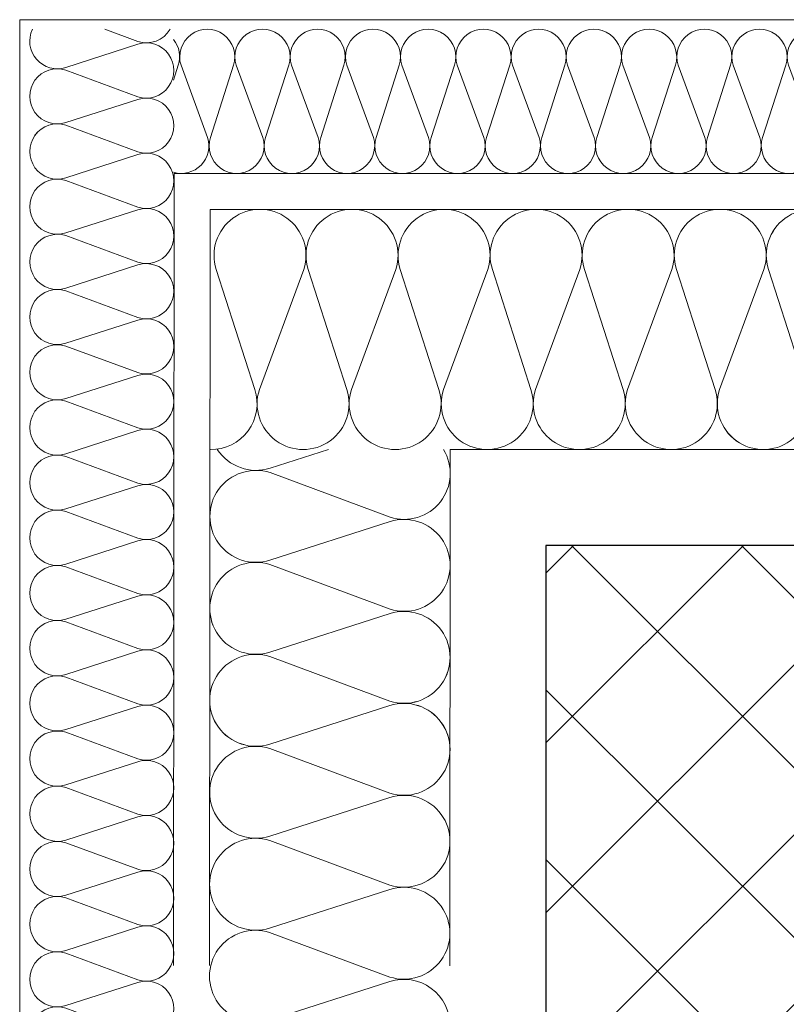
# Model space of a CAD drawing. Header units: metres. Extents: x -180 to 4, y -49 to 6.
# Tile 172 of 256: x -175.84 to -175.521, y -0.438 to -0.028. Entities that reach past the tile are written whole.
import ezdxf

# ---------------------------------------------------------------- set-up
doc = ezdxf.new("R2010")
doc.units = ezdxf.units.M
doc.header["$LTSCALE"] = 0.05
doc.header["$PDMODE"] = 1
doc.header["$PDSIZE"] = -2
doc.layers.get('0').update_dxf_attribs({"lineweight": 25})
for name, color, linetype, lineweight, true_color in [('30 -33 Aussenwände- 3 Aussenstützen', 7, 'Continuous', 50, 0x0000dd), ('30 -33 Aussenwände- 7 Fassade_ Elemente', 7, 'Continuous', 9, 0x00aacc), ('70 -72 Beschriftung- 1 Beschriftung allgemein', 7, 'Continuous', 9, 0xff6633), ('70 -76 Bemaßung- 2 Allgemein', 7, 'Continuous', 5, 0x6666cc)]:
    doc.layers.add(name, color=color, linetype=linetype, lineweight=lineweight, true_color=true_color)
doc.layers.add('Keine', color=7, linetype='Continuous', lineweight=9)
doc.styles.add('Arial', font='arial.ttf')
doc.dimstyles.new('k+k_klein', dxfattribs={"dimtxt": 0.100689, "dimasz": 0.05302, "dimexe": 0.05, "dimexo": 0.15, "dimgap": 0.005, "dimtad": 1, "dimdec": 3, "dimtxsty": 'Arial', "dimblk": 'VW_SLASH-2', "dimblk1": 'VW_SLASH-2', "dimblk2": 'VW_SLASH-2', "dimcen": 0, "dimdle": 0.025, "dimadec": 3, "dimazin": 0, "dimtfac": 0.75, "dimtdec": 3, "dimtix": 1, "dimtmove": 0, "dimatfit": 0, "dimldrblk": 'VW_FILLEDARROW', "dimfxl": 0.1, "dimfxlon": 1, "dimfrac": 2, "dimtolj": 1, "dimarcsym": 0})

# ---------------------------------------------------------------- blocks, each defined once
blk = doc.blocks.new('Gruppe-2722')
at = {"layer": '30 -33 Aussenwände- 7 Fassade_ Elemente', "lineweight": 9, "transparency": 33554687, "flags": 128}
for points in [[(0.1015, -3.99489, 0.324435), (0.12286, -3.98791, 0.324435), (0.12286, -3.96544, 0.324435), (0.1015, -3.95846), (0.0515, -3.97453, -0.324488), (0.03014, -3.96755, -0.324488), (0.03014, -3.94508, -0.324488), (0.0515, -3.9381), (0.1015, -3.95658, 0.324435), (0.12286, -3.9496, 0.324435), (0.12286, -3.92714, 0.324435), (0.1015, -3.92016), (0.0515, -3.93623, -0.324488), (0.03014, -3.92925, -0.324488), (0.03014, -3.90678, -0.324488), (0.0515, -3.8998), (0.1015, -3.91828, 0.324435), (0.12286, -3.9113, 0.324435), (0.12286, -3.88883, 0.324435), (0.1015, -3.88185), (0.0515, -3.89792, -0.760432), (0.03122, -3.86712)], [(0.12574, -3.86712, -0.422404), (0.1015, -3.87998), (0.06672, -3.86712)], [(0.1015, -4.1864, 1.372583), (0.1015, -4.14997), (0.0515, -4.16604, -1.372995), (0.0515, -4.12961), (0.1015, -4.1481, 1.372583), (0.1015, -4.11167), (0.0515, -4.12774, -1.372995), (0.0515, -4.09131), (0.1015, -4.10979, 1.372583), (0.1015, -4.07337), (0.0515, -4.08944, -1.372995), (0.0515, -4.05301), (0.1015, -4.07149, 1.372583), (0.1015, -4.03506), (0.0515, -4.05113, -1.372995), (0.0515, -4.01471), (0.1015, -4.03319, 1.372583), (0.1015, -3.99676), (0.0515, -4.01283, -1.372995), (0.0515, -3.9764), (0.1015, -3.99489, 1.372583), (0.1015, -3.95846), (0.0515, -3.97453, -1.372995), (0.0515, -3.9381), (0.1015, -3.95658, 1.372583), (0.1015, -3.92016), (0.0515, -3.93623, -1.372995), (0.0515, -3.8998)], [(0.1265, -4.20675, 0.513088), (0.1015, -4.18827), (0.0515, -4.20434, -1.372995), (0.0515, -4.16792), (0.1015, -4.1864, 1.372583), (0.1015, -4.14997), (0.0515, -4.16604, -1.372995), (0.0515, -4.12961), (0.1015, -4.1481, 1.372583), (0.1015, -4.11167)]]:
    blk.add_lwpolyline(points, format="xyb", dxfattribs=at)
blk = doc.blocks.new('Gruppe-2723')
at = {"layer": '30 -33 Aussenwände- 7 Fassade_ Elemente', "transparency": 33554687}
blk.add_blockref('Gruppe-2722', (0, 0), dxfattribs=at)
blk = doc.blocks.new('Dämmung-184')
at = {"layer": '30 -33 Aussenwände- 7 Fassade_ Elemente', "color": 7, "transparency": 33554687}
blk.add_blockref('Gruppe-2723', (0, 0), dxfattribs=at)
at = {"layer": '30 -33 Aussenwände- 7 Fassade_ Elemente', "color": 0, "flags": 1}
for tag in ['instanceID', 'prm0_value', 'prm1_value', 'prm2_value', 'prm3_value', 'prm4_value', 'prm5_value', 'prm6_value', 'IFC_UUID', 'prm0_name', 'prm0_type', 'prm1_name', 'prm1_type', 'prm2_name', 'prm2_type', 'prm3_name', 'prm3_type', 'prm4_name', 'prm4_type', 'prm5_name', 'prm5_type', 'prm6_name', 'prm6_type']:
    blk.add_attdef(tag, (-175.76064, -0.21154), '', height=0.00018, dxfattribs=at)
blk = doc.blocks.new('Gruppe-2725')
at = {"layer": '30 -33 Aussenwände- 7 Fassade_ Elemente', "lineweight": 9, "transparency": 33554687, "flags": 128}
for points in [[(0.10156, -4.06541, 0.324435), (0.12292, -4.05844, 0.324435), (0.12293, -4.03598, 0.324435), (0.10158, -4.02898), (0.05157, -4.04501, -0.324488), (0.03021, -4.03802, -0.324488), (0.03023, -4.01554, -0.324488), (0.0516, -4.00858), (0.10158, -4.0271, 0.324435), (0.12295, -4.02014, 0.324435), (0.12296, -3.99767, 0.324435), (0.10161, -3.99068), (0.0516, -4.00671, -0.324488), (0.03024, -3.99971, -0.324488), (0.03026, -3.97724, -0.324488), (0.05163, -3.97028), (0.10161, -3.9888, 0.324435), (0.12297, -3.98184, 0.324435), (0.12299, -3.95937, 0.324435), (0.10164, -3.95237), (0.05163, -3.9684, -0.324488), (0.03027, -3.96141, -0.324488), (0.03029, -3.93894, -0.324488), (0.05166, -3.93198), (0.10164, -3.9505, 0.695025), (0.12387, -3.92235)], [(0.07597, -3.92231), (0.05166, -3.9301, -0.339144), (0.02973, -3.92227)], [(0.1015, -4.14201, 1.372583), (0.10152, -4.10558), (0.05151, -4.12162, -1.372995), (0.05154, -4.08519), (0.10153, -4.10371, 1.372583), (0.10155, -4.06728), (0.05154, -4.08331, -1.372995), (0.05157, -4.04689), (0.10156, -4.06541, 1.372583), (0.10158, -4.02898), (0.05157, -4.04501, -1.372995), (0.0516, -4.00858), (0.10158, -4.0271, 1.372583), (0.10161, -3.99068), (0.0516, -4.00671, -1.372995), (0.05163, -3.97028)], [(0.12648, -4.16239, 0.513088), (0.10149, -4.14389), (0.05148, -4.15992, -1.372995), (0.05151, -4.12349), (0.1015, -4.14201, 1.372583), (0.10152, -4.10558), (0.05151, -4.12162, -1.372995), (0.05154, -4.08519), (0.10153, -4.10371, 1.372583), (0.10155, -4.06728)]]:
    blk.add_lwpolyline(points, format="xyb", dxfattribs=at)
blk = doc.blocks.new('Gruppe-2726')
at = {"layer": '30 -33 Aussenwände- 7 Fassade_ Elemente', "transparency": 33554687}
blk.add_blockref('Gruppe-2725', (0, 0), dxfattribs=at)
blk = doc.blocks.new('Dämmung-185')
at = {"layer": '30 -33 Aussenwände- 7 Fassade_ Elemente', "color": 7, "transparency": 33554687}
blk.add_blockref('Gruppe-2726', (0, 0), dxfattribs=at)
at = {"layer": '30 -33 Aussenwände- 7 Fassade_ Elemente', "color": 0, "flags": 1}
for tag in ['instanceID', 'prm0_value', 'prm1_value', 'prm2_value', 'prm3_value', 'prm4_value', 'prm5_value', 'prm6_value', 'IFC_UUID', 'prm0_name', 'prm0_type', 'prm1_name', 'prm1_type', 'prm2_name', 'prm2_type', 'prm3_name', 'prm3_type', 'prm4_name', 'prm4_type', 'prm5_name', 'prm5_type', 'prm6_name', 'prm6_type']:
    blk.add_attdef(tag, (-175.76543, -0.44708), '', height=0.00018, dxfattribs=at)
blk = doc.blocks.new('Gruppe-2728')
at = {"layer": '30 -33 Aussenwände- 7 Fassade_ Elemente', "lineweight": 9, "transparency": 33554687, "flags": 128}
for points in [[(0.0715, -3.82536, 0.324435), (0.08431, -3.82117, 0.324435), (0.08431, -3.80769, 0.324435), (0.0715, -3.8035), (0.0415, -3.81314, -0.324488), (0.02868, -3.80896, -0.324488), (0.02868, -3.79547, -0.324488), (0.0415, -3.79129), (0.0715, -3.80238, 0.324435), (0.08431, -3.79819, 0.324435), (0.08431, -3.78471, 0.324435), (0.0715, -3.78052), (0.0415, -3.79016, -0.324488), (0.02868, -3.78598, -0.324488), (0.02868, -3.77249, -0.324488), (0.0415, -3.76831), (0.0715, -3.7794, 0.324435), (0.08431, -3.77521, 0.324435), (0.08431, -3.76173, 0.324435), (0.0715, -3.75754), (0.0415, -3.76718, -0.324488), (0.02868, -3.76299, -0.324488), (0.02868, -3.74951, -0.324488), (0.0415, -3.74532), (0.0715, -3.75641, 0.603544), (0.08602, -3.74221)], [(0.0477, -3.74221), (0.0415, -3.7442, -0.252918), (0.03077, -3.74221)], [(0.0715, -4.28499, 1.372583), (0.0715, -4.26314), (0.0415, -4.27278, -1.372995), (0.0415, -4.25092), (0.0715, -4.26201, 1.372583), (0.0715, -4.24015), (0.0415, -4.2498, -1.372995), (0.0415, -4.22794), (0.0715, -4.23903, 1.372583), (0.0715, -4.21717), (0.0415, -4.22681, -1.372995), (0.0415, -4.20496), (0.0715, -4.21605, 1.372583), (0.0715, -4.19419), (0.0415, -4.20383, -1.372995), (0.0415, -4.18198), (0.0715, -4.19307, 1.372583), (0.0715, -4.17121), (0.0415, -4.18085, -1.372995), (0.0415, -4.15899), (0.0715, -4.17008, 1.372583), (0.0715, -4.14823), (0.0415, -4.15787, -1.372995), (0.0415, -4.13601), (0.0715, -4.1471, 1.372583), (0.0715, -4.12525), (0.0415, -4.13489, -1.372995), (0.0415, -4.11303), (0.0715, -4.12412, 1.372583), (0.0715, -4.10226), (0.0415, -4.11191, -1.372995), (0.0415, -4.09005), (0.0715, -4.10114, 1.372583), (0.0715, -4.07928), (0.0415, -4.08892, -1.372995), (0.0415, -4.06707), (0.0715, -4.07816, 1.372583), (0.0715, -4.0563), (0.0415, -4.06594, -1.372995), (0.0415, -4.04409), (0.0715, -4.05518, 1.372583), (0.0715, -4.03332), (0.0415, -4.04296, -1.372995), (0.0415, -4.0211), (0.0715, -4.03219, 1.372583), (0.0715, -4.01034), (0.0415, -4.01998, -1.372995), (0.0415, -3.99812), (0.0715, -4.00921, 1.372583), (0.0715, -3.98736), (0.0415, -3.997, -1.372995), (0.0415, -3.97514), (0.0715, -3.98623, 1.372583), (0.0715, -3.96437), (0.0415, -3.97402, -1.372995), (0.0415, -3.95216), (0.0715, -3.96325, 1.372583), (0.0715, -3.94139), (0.0415, -3.95103, -1.372995), (0.0415, -3.92918), (0.0715, -3.94027, 1.372583), (0.0715, -3.91841), (0.0415, -3.92805, -1.372995), (0.0415, -3.9062), (0.0715, -3.91729, 1.372583), (0.0715, -3.89543), (0.0415, -3.90507, -1.372995), (0.0415, -3.88321), (0.0715, -3.8943, 1.372583), (0.0715, -3.87245), (0.0415, -3.88209, -1.372995), (0.0415, -3.86023), (0.0715, -3.87132, 1.372583), (0.0715, -3.84947), (0.0415, -3.85911, -1.372995), (0.0415, -3.83725), (0.0715, -3.84834, 1.372583), (0.0715, -3.82648), (0.0415, -3.83613, -1.372995), (0.0415, -3.81427), (0.0715, -3.82536, 1.372583), (0.0715, -3.8035), (0.0415, -3.81314, -1.372995), (0.0415, -3.79129), (0.0715, -3.80238, 1.372583), (0.0715, -3.78052), (0.0415, -3.79016, -1.372995), (0.0415, -3.76831)], [(0.0865, -4.2972, 0.513088), (0.0715, -4.28612), (0.0415, -4.29576, -1.372995), (0.0415, -4.2739), (0.0715, -4.28499, 1.372583), (0.0715, -4.26314), (0.0415, -4.27278, -1.372995), (0.0415, -4.25092), (0.0715, -4.26201, 1.372583), (0.0715, -4.24015)]]:
    blk.add_lwpolyline(points, format="xyb", dxfattribs=at)
blk = doc.blocks.new('Gruppe-2729')
at = {"layer": '30 -33 Aussenwände- 7 Fassade_ Elemente', "transparency": 33554687}
blk.add_blockref('Gruppe-2728', (0, 0), dxfattribs=at)
blk = doc.blocks.new('Dämmung-186')
at = {"layer": '30 -33 Aussenwände- 7 Fassade_ Elemente', "color": 7, "transparency": 33554687}
blk.add_blockref('Gruppe-2729', (0, 0), dxfattribs=at)
at = {"layer": '30 -33 Aussenwände- 7 Fassade_ Elemente', "color": 0, "flags": 1}
for tag in ['instanceID', 'prm0_value', 'prm1_value', 'prm2_value', 'prm3_value', 'prm4_value', 'prm5_value', 'prm6_value', 'prm0_name', 'prm0_type', 'prm1_name', 'prm1_type', 'prm2_name', 'prm2_type', 'prm3_name', 'prm3_type', 'prm4_name', 'prm4_type', 'prm5_name', 'prm5_type', 'prm6_name', 'prm6_type', 'IFC_UUID']:
    blk.add_attdef(tag, (-175.776, -0.09779), '', height=0.00018, dxfattribs=at)
blk = doc.blocks.new('Gruppe-2731')
at = {"layer": '30 -33 Aussenwände- 7 Fassade_ Elemente', "lineweight": 9, "transparency": 33554687, "flags": 128}
for points in [[(0.0715, -3.75641, 0.324435), (0.08431, -3.75223, 0.324435), (0.08431, -3.73875, 0.324435), (0.0715, -3.73456), (0.0415, -3.7442, -0.324488), (0.02868, -3.74001, -0.324488), (0.02868, -3.72653, -0.324488), (0.0415, -3.72234), (0.0715, -3.73343, 0.324435), (0.08431, -3.72925, 0.324435), (0.08431, -3.71576, 0.324435), (0.0715, -3.71158), (0.0415, -3.72122, -0.324488), (0.02868, -3.71703, -0.324488), (0.02868, -3.70355, -0.324488), (0.0415, -3.69936), (0.0715, -3.71045, 0.324435), (0.08431, -3.70626, 0.324435), (0.08431, -3.69278, 0.324435), (0.0715, -3.6886), (0.0415, -3.69824, -0.657726), (0.02761, -3.68237)], [(0.08491, -3.68237, -0.350876), (0.0715, -3.68747), (0.05771, -3.68237)], [(0.0715, -4.28499, 1.372583), (0.0715, -4.26314), (0.0415, -4.27278, -1.372995), (0.0415, -4.25092), (0.0715, -4.26201, 1.372583), (0.0715, -4.24015), (0.0415, -4.2498, -1.372995), (0.0415, -4.22794), (0.0715, -4.23903, 1.372583), (0.0715, -4.21717), (0.0415, -4.22681, -1.372995), (0.0415, -4.20496), (0.0715, -4.21605, 1.372583), (0.0715, -4.19419), (0.0415, -4.20383, -1.372995), (0.0415, -4.18198), (0.0715, -4.19307, 1.372583), (0.0715, -4.17121), (0.0415, -4.18085, -1.372995), (0.0415, -4.15899), (0.0715, -4.17008, 1.372583), (0.0715, -4.14823), (0.0415, -4.15787, -1.372995), (0.0415, -4.13601), (0.0715, -4.1471, 1.372583), (0.0715, -4.12525), (0.0415, -4.13489, -1.372995), (0.0415, -4.11303), (0.0715, -4.12412, 1.372583), (0.0715, -4.10226), (0.0415, -4.11191, -1.372995), (0.0415, -4.09005), (0.0715, -4.10114, 1.372583), (0.0715, -4.07928), (0.0415, -4.08892, -1.372995), (0.0415, -4.06707), (0.0715, -4.07816, 1.372583), (0.0715, -4.0563), (0.0415, -4.06594, -1.372995), (0.0415, -4.04409), (0.0715, -4.05518, 1.372583), (0.0715, -4.03332), (0.0415, -4.04296, -1.372995), (0.0415, -4.0211), (0.0715, -4.03219, 1.372583), (0.0715, -4.01034), (0.0415, -4.01998, -1.372995), (0.0415, -3.99812), (0.0715, -4.00921, 1.372583), (0.0715, -3.98736), (0.0415, -3.997, -1.372995), (0.0415, -3.97514), (0.0715, -3.98623, 1.372583), (0.0715, -3.96437), (0.0415, -3.97402, -1.372995), (0.0415, -3.95216), (0.0715, -3.96325, 1.372583), (0.0715, -3.94139), (0.0415, -3.95103, -1.372995), (0.0415, -3.92918), (0.0715, -3.94027, 1.372583), (0.0715, -3.91841), (0.0415, -3.92805, -1.372995), (0.0415, -3.9062), (0.0715, -3.91729, 1.372583), (0.0715, -3.89543), (0.0415, -3.90507, -1.372995), (0.0415, -3.88321), (0.0715, -3.8943, 1.372583), (0.0715, -3.87245), (0.0415, -3.88209, -1.372995), (0.0415, -3.86023), (0.0715, -3.87132, 1.372583), (0.0715, -3.84947), (0.0415, -3.85911, -1.372995), (0.0415, -3.83725), (0.0715, -3.84834, 1.372583), (0.0715, -3.82648), (0.0415, -3.83613, -1.372995), (0.0415, -3.81427), (0.0715, -3.82536, 1.372583), (0.0715, -3.8035), (0.0415, -3.81314, -1.372995), (0.0415, -3.79129), (0.0715, -3.80238, 1.372583), (0.0715, -3.78052), (0.0415, -3.79016, -1.372995), (0.0415, -3.76831), (0.0715, -3.7794, 1.372583), (0.0715, -3.75754), (0.0415, -3.76718, -1.372995), (0.0415, -3.74532), (0.0715, -3.75641, 1.372583), (0.0715, -3.73456), (0.0415, -3.7442, -1.372995), (0.0415, -3.72234), (0.0715, -3.73343, 1.372583), (0.0715, -3.71158), (0.0415, -3.72122, -1.372995), (0.0415, -3.69936)], [(0.0865, -4.2972, 0.513088), (0.0715, -4.28612), (0.0415, -4.29576, -1.372995), (0.0415, -4.2739), (0.0715, -4.28499, 1.372583), (0.0715, -4.26314), (0.0415, -4.27278, -1.372995), (0.0415, -4.25092), (0.0715, -4.26201, 1.372583), (0.0715, -4.24015)]]:
    blk.add_lwpolyline(points, format="xyb", dxfattribs=at)
blk = doc.blocks.new('Gruppe-2732')
at = {"layer": '30 -33 Aussenwände- 7 Fassade_ Elemente', "transparency": 33554687}
blk.add_blockref('Gruppe-2731', (0, 0), dxfattribs=at)
blk = doc.blocks.new('Dämmung-187')
at = {"layer": '30 -33 Aussenwände- 7 Fassade_ Elemente', "color": 7, "transparency": 33554687}
blk.add_blockref('Gruppe-2732', (0, 0), dxfattribs=at)
at = {"layer": '30 -33 Aussenwände- 7 Fassade_ Elemente', "color": 0, "flags": 1}
for tag in ['prm0_value', 'prm1_value', 'prm2_value', 'prm3_value', 'prm4_value', 'prm5_value', 'prm6_value', 'IFC_UUID', 'instanceID', 'prm0_name', 'prm0_type', 'prm2_name', 'prm2_type', 'prm3_name', 'prm3_type', 'prm6_name', 'prm6_type', 'prm1_name', 'prm1_type', 'prm4_name', 'prm4_type', 'prm5_name', 'prm5_type']:
    blk.add_attdef(tag, (-175.84617, -0.64688), '', height=0.00018, dxfattribs=at)
blk = doc.blocks.new('Gruppe-2733')
at = {"layer": '30 -33 Aussenwände- 7 Fassade_ Elemente', "lineweight": 9}
for p, q in [((-175.84, -0.02804), (-175.221, -0.02804)), ((-175.84, -0.51704), (-175.84, -0.02804)), ((-175.221, -0.02804), (-175.221, -0.09204))]:
    blk.add_line(p, q, dxfattribs=at)
at = {"layer": '30 -33 Aussenwände- 7 Fassade_ Elemente', "lineweight": 25}
for p, q in [((-175.221, -0.02804), (-175.221, -0.09204)), ((-175.77584, -0.64688), (-175.83984, -0.64688))]:
    blk.add_line(p, q, dxfattribs=at)
at = {"layer": '30 -33 Aussenwände- 7 Fassade_ Elemente'}
for p, q in [((-175.421, -0.39704), (-175.421, -0.49704)), ((-175.471, -0.44704), (-175.371, -0.44704))]:
    blk.add_line(p, q, dxfattribs=at)
at = {"layer": '30 -33 Aussenwände- 7 Fassade_ Elemente', "lineweight": 9, "flags": 128}
for points in [[(-175.776, -0.42196), (-175.77575, -0.09204), (-175.421, -0.09204)], [(-175.761, -0.42197), (-175.76076, -0.10704), (-175.421, -0.10704)], [(-175.661, -0.42204), (-175.66084, -0.20704), (-175.421, -0.20704)]]:
    blk.add_lwpolyline(points, dxfattribs=at)
at = {"layer": '70 -72 Beschriftung- 1 Beschriftung allgemein', "flags": 128}
blk.add_lwpolyline([(-175.621, -0.44704), (-175.621, -0.24704), (-175.221, -0.24704)], dxfattribs=at)
at = {"layer": '30 -33 Aussenwände- 7 Fassade_ Elemente'}
for name, p in [('Dämmung-187', (-175.86233, 3.65033)), ('Dämmung-185', (-175.7875, 3.71531))]:
    blk.add_blockref(name, p, dxfattribs=at)
at = {"layer": '30 -33 Aussenwände- 7 Fassade_ Elemente', "xscale": -1, "rotation": 90}
blk.add_blockref('Dämmung-186', (-179.5182, -0.00554), dxfattribs=at)
at = {"layer": '30 -33 Aussenwände- 7 Fassade_ Elemente', "rotation": 270}
blk.add_blockref('Dämmung-184', (-171.55388, -0.08054), dxfattribs=at)
blk = doc.blocks.new('Gruppe-11495')
at = {"layer": '30 -33 Aussenwände- 3 Aussenstützen', "linetype": 'Continuous', "lineweight": 9, "transparency": 33554687}
for p, q in [((-175.421, -0.39704), (-175.421, -0.49704)), ((-175.471, -0.44704), (-175.371, -0.44704))]:
    blk.add_line(p, q, dxfattribs=at)
blk = doc.blocks.new('Gruppe-11496')
at = {"color": 255, "lineweight": 25, "transparency": 33554687}
blk.add_wipeout([(-175.221, -0.24704), (-175.621, -0.24704), (-175.621, -0.64704), (-175.221, -0.64704)], dxfattribs=at).dxf.layer = '30 -33 Aussenwände- 3 Aussenstützen'
at = {"layer": '30 -33 Aussenwände- 3 Aussenstützen', "linetype": 'Continuous', "lineweight": 9, "transparency": 33554687}
h = blk.add_hatch(dxfattribs=at)
h.set_pattern_fill('Beton 1mm SRF', style=0, pattern_type=2)
h.set_pattern_definition([(45, (0, 0), (0.03535534, -0.03535534), []), (-45, (0, 0), (0.03535534, 0.03535534), [])])
h.paths.add_polyline_path([(-175.221, -0.24704), (-175.621, -0.24704), (-175.621, -0.64704), (-175.221, -0.64704)])
at = {"layer": '30 -33 Aussenwände- 3 Aussenstützen', "lineweight": 25, "transparency": 33554687, "flags": 128}
blk.add_lwpolyline([(-175.221, -0.24704), (-175.621, -0.24704), (-175.621, -0.64704), (-175.221, -0.64704)], close=True, dxfattribs=at)
at = {"layer": '30 -33 Aussenwände- 3 Aussenstützen', "transparency": 33554687}
blk.add_blockref('Gruppe-11495', (0, 0), dxfattribs=at)
blk = doc.blocks.new('Gruppe-11497')
at = {"layer": '30 -33 Aussenwände- 3 Aussenstützen', "color": 7}
blk.add_blockref('Gruppe-11496', (0, 0), dxfattribs=at)
at = {"layer": '30 -33 Aussenwände- 3 Aussenstützen', "color": 0, "flags": 1}
for tag in ['instanceID', 'IFC_UUID']:
    blk.add_attdef(tag, (-175.621, -0.64704), '', height=0.00018, dxfattribs=at)
blk = doc.blocks.new('_01-OG1_Tragwerk (2D)')
at = {"layer": '30 -33 Aussenwände- 7 Fassade_ Elemente', "color": 7}
blk.add_blockref('Gruppe-2733', (0, 0), dxfattribs=at)
at = {"layer": '30 -33 Aussenwände- 3 Aussenstützen'}
blk.add_blockref('Gruppe-11497', (0, 0), dxfattribs=at)
blk = doc.blocks.new('VW_SLASH-2')
at = {"color": 0, "linetype": 'ByBlock', "lineweight": -2, "transparency": 16777216}
blk.add_line((0.4715, 0), (-1, 0), dxfattribs=at)
at = {"color": 0, "lineweight": 5, "transparency": 16777216, "flags": 128}
blk.add_lwpolyline([(0.5004, 0.5004), (-0.5004, -0.5004)], dxfattribs=at)
blk = doc.blocks.new('*D16416')
at = {"layer": '70 -76 Bemaßung- 2 Allgemein', "color": 0, "lineweight": -2}
for p, q in [((-176.018, 1.79996), (-176.018, 1.94996)), ((-175.84, 1.79996), (-175.84, 1.94996)), ((-176.07102, 1.89996), (-176.12404, 1.89996)), ((-175.84, 1.89996), (-176.018, 1.89996)), ((-175.78698, 1.89996), (-175.73396, 1.89996))]:
    blk.add_line(p, q, dxfattribs=at)
at = {"layer": 'Defpoints', "color": 0}
for p in [(-176.018, 1.89996), (-175.84, -0.02804), (-176.018, -0.51704)]:
    blk.add_point(p, dxfattribs=at)
at = {"layer": '70 -76 Bemaßung- 2 Allgemein', "color": 0, "lineweight": -2, "xscale": 0.05302001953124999, "yscale": 0.05302001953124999, "zscale": 0.05302001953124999}
blk.add_blockref('VW_SLASH-2', (-176.018, 1.89996), dxfattribs=at)
at = {"layer": '70 -76 Bemaßung- 2 Allgemein', "color": 0, "lineweight": -2, "xscale": 0.05302001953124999, "yscale": 0.05302001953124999, "zscale": 0.05302001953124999, "rotation": 180}
blk.add_blockref('VW_SLASH-2', (-175.84, 1.89996), dxfattribs=at)
at = {"layer": '70 -76 Bemaßung- 2 Allgemein', "color": 0, "insert": (-175.929, 2.03314), "char_height": 0.1006887, "attachment_point": 5, "style": 'Arial'}
blk.add_mtext('\\A1;17\\S8^ ;', dxfattribs=at)
blk = doc.blocks.new('VW_FILLEDARROW')
at = {"linetype": 'Continuous', "lineweight": 0, "transparency": 16777216}
blk.add_hatch(color=0, dxfattribs=at).paths.add_polyline_path([(-2.8289, 0.758), (0, 0), (-2.8289, -0.758)])
at = {"color": 0, "lineweight": 5, "transparency": 16777216, "flags": 128}
blk.add_lwpolyline([(-2.8289, 0.758), (0, 0), (-2.8289, -0.758)], close=True, dxfattribs=at)
blk = doc.blocks.new('*D16417')
at = {"layer": '70 -76 Bemaßung- 2 Allgemein', "color": 0, "lineweight": -2}
for p, q in [((-175.84, 1.79996), (-175.84, 1.94996)), ((-175.421, 1.79996), (-175.421, 1.94996)), ((-175.47402, 1.89996), (-175.78698, 1.89996))]:
    blk.add_line(p, q, dxfattribs=at)
at = {"layer": 'Defpoints', "color": 0}
for p in [(-175.84, 1.89996), (-175.421, 0.14996), (-175.84, -0.02804)]:
    blk.add_point(p, dxfattribs=at)
at = {"layer": '70 -76 Bemaßung- 2 Allgemein', "color": 0, "lineweight": -2, "xscale": 0.05302001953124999, "yscale": 0.05302001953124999, "zscale": 0.05302001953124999, "rotation": 180}
blk.add_blockref('VW_SLASH-2', (-175.84, 1.89996), dxfattribs=at)
at = {"layer": '70 -76 Bemaßung- 2 Allgemein', "color": 0, "lineweight": -2, "xscale": 0.05302001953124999, "yscale": 0.05302001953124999, "zscale": 0.05302001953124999}
blk.add_blockref('VW_SLASH-2', (-175.421, 1.89996), dxfattribs=at)
at = {"layer": '70 -76 Bemaßung- 2 Allgemein', "color": 0, "insert": (-175.6305, 1.97814), "char_height": 0.1006887, "attachment_point": 5, "style": 'Arial'}
blk.add_mtext('\\A1;41\\S9^ ;', dxfattribs=at)
blk = doc.blocks.new('*D16962')
at = {"layer": '70 -76 Bemaßung- 2 Allgemein', "color": 0, "lineweight": -2}
for p, q in [((-177.768, 0.20298), (-177.768, 0.256)), ((-177.668, 0.14996), (-177.818, 0.14996)), ((-177.768, -0.02804), (-177.768, 0.14996)), ((-177.668, -0.02804), (-177.818, -0.02804)), ((-177.768, -0.08106), (-177.768, -0.13408))]:
    blk.add_line(p, q, dxfattribs=at)
at = {"layer": 'Defpoints', "color": 0}
for p in [(-177.768, 0.14996), (-175.371, 0.14996), (-175.84, -0.02804)]:
    blk.add_point(p, dxfattribs=at)
at = {"layer": '70 -76 Bemaßung- 2 Allgemein', "color": 0, "lineweight": -2, "xscale": 0.05302001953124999, "yscale": 0.05302001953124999, "zscale": 0.05302001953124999}
for p, rotation in [((-177.768, 0.14996), 270), ((-177.768, -0.02804), 90)]:
    blk.add_blockref('VW_SLASH-2', p, dxfattribs=dict(at, rotation=rotation))
at = {"layer": '70 -76 Bemaßung- 2 Allgemein', "color": 0, "insert": (-178.03755, 0.06096), "char_height": 0.1006887, "attachment_point": 5, "rotation": 90, "style": 'Arial'}
blk.add_mtext('\\A1;17\\S8^ ;', dxfattribs=at)
blk = doc.blocks.new('*D16963')
at = {"layer": '70 -76 Bemaßung- 2 Allgemein', "color": 0, "lineweight": -2}
for p, q in [((-177.668, -0.02804), (-177.818, -0.02804)), ((-177.768, -0.39402), (-177.768, -0.08106)), ((-177.668, -0.44704), (-177.818, -0.44704))]:
    blk.add_line(p, q, dxfattribs=at)
at = {"layer": 'Defpoints', "color": 0}
for p in [(-177.768, -0.02804), (-175.84, -0.02804), (-177.268, -0.44704)]:
    blk.add_point(p, dxfattribs=at)
at = {"layer": '70 -76 Bemaßung- 2 Allgemein', "color": 0, "lineweight": -2, "xscale": 0.05302001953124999, "yscale": 0.05302001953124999, "zscale": 0.05302001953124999}
for p, rotation in [((-177.768, -0.02804), 90), ((-177.768, -0.44704), 270)]:
    blk.add_blockref('VW_SLASH-2', p, dxfattribs=dict(at, rotation=rotation))
at = {"layer": '70 -76 Bemaßung- 2 Allgemein', "color": 0, "insert": (-177.84618, -0.23754), "char_height": 0.1006887, "attachment_point": 5, "rotation": 90, "style": 'Arial'}
blk.add_mtext('\\A1;41\\S9^ ;', dxfattribs=at)
blk = doc.blocks.new('Gruppe-15262')
at = {"layer": '70 -76 Bemaßung- 2 Allgemein'}
for base, p1, p2, text, override, picture, middle in [((-176.018, 1.89996), (-175.84, -0.02804), (-176.018, -0.51704), '17\\S8^ ;', {"dimtxt": 0.100689, "dimgap": 0.01, "dimpost": '<>', "dimtxsty": 'Arial', "dimtix": 0, "dimtmove": 2}, '*D16416', (-175.929, 2.03314)), ((-175.84, 1.89996), (-175.421, 0.14996), (-175.84, -0.02804), '41\\S9^ ;', {"dimtxt": 0.100689, "dimgap": 0.01, "dimpost": '<>', "dimtxsty": 'Arial', "dimtmove": 2}, '*D16417', (-175.6305, 1.97814))]:
    dim = blk.add_linear_dim(base=base, p1=p1, p2=p2, text=text, dimstyle='k+k_klein', override=override, dxfattribs=at)
    dim.commit()
    dim.dimension.update_dxf_attribs({"geometry": picture, "text_midpoint": middle})
blk = doc.blocks.new('Gruppe-15271')
at = {"layer": '70 -76 Bemaßung- 2 Allgemein'}
for base, p1, p2, text, override, picture, middle in [((-177.76799996, 0.14995802), (-175.83999996, -0.02804198), (-175.37099996, 0.14995802), '17\\S8^ ;', {"dimtxt": 0.100689, "dimgap": 0.01, "dimdec": 8, "dimpost": '<>', "dimtxsty": 'Arial', "dimtix": 0, "dimtmove": 2}, '*D16962', (-178.03754897, 0.06095802)), ((-177.76799996, -0.02804198), (-177.26799996, -0.44704198), (-175.83999996, -0.02804198), '41\\S9^ ;', {"dimtxt": 0.100689, "dimgap": 0.01, "dimdec": 8, "dimpost": '<>', "dimtxsty": 'Arial', "dimtmove": 2}, '*D16963', (-177.84618297, -0.23754198))]:
    dim = blk.add_linear_dim(base=base, p1=p1, p2=p2, angle=270, text=text, dimstyle='k+k_klein', override=override, dxfattribs=at)
    dim.commit()
    dim.dimension.update_dxf_attribs({"geometry": picture, "text_midpoint": middle})
blk = doc.blocks.new('_OG1_2D Bemaßung_ Beschriftung (2D)')
at = {"layer": '70 -76 Bemaßung- 2 Allgemein'}
for name in ['Gruppe-15262', 'Gruppe-15271']:
    blk.add_blockref(name, (0, 0), dxfattribs=at)

msp = doc.modelspace()

# ---------------------------------------------------------------- block references
at = {"layer": 'Keine', "color": 1}
msp.add_blockref('_01-OG1_Tragwerk (2D)', (0, 0), dxfattribs=at)

# ---------------------------------------------------------------- next in the draw order: block references
msp.add_blockref('_OG1_2D Bemaßung_ Beschriftung (2D)', (0, 0), dxfattribs=at)

doc.saveas('drawing.dxf')
